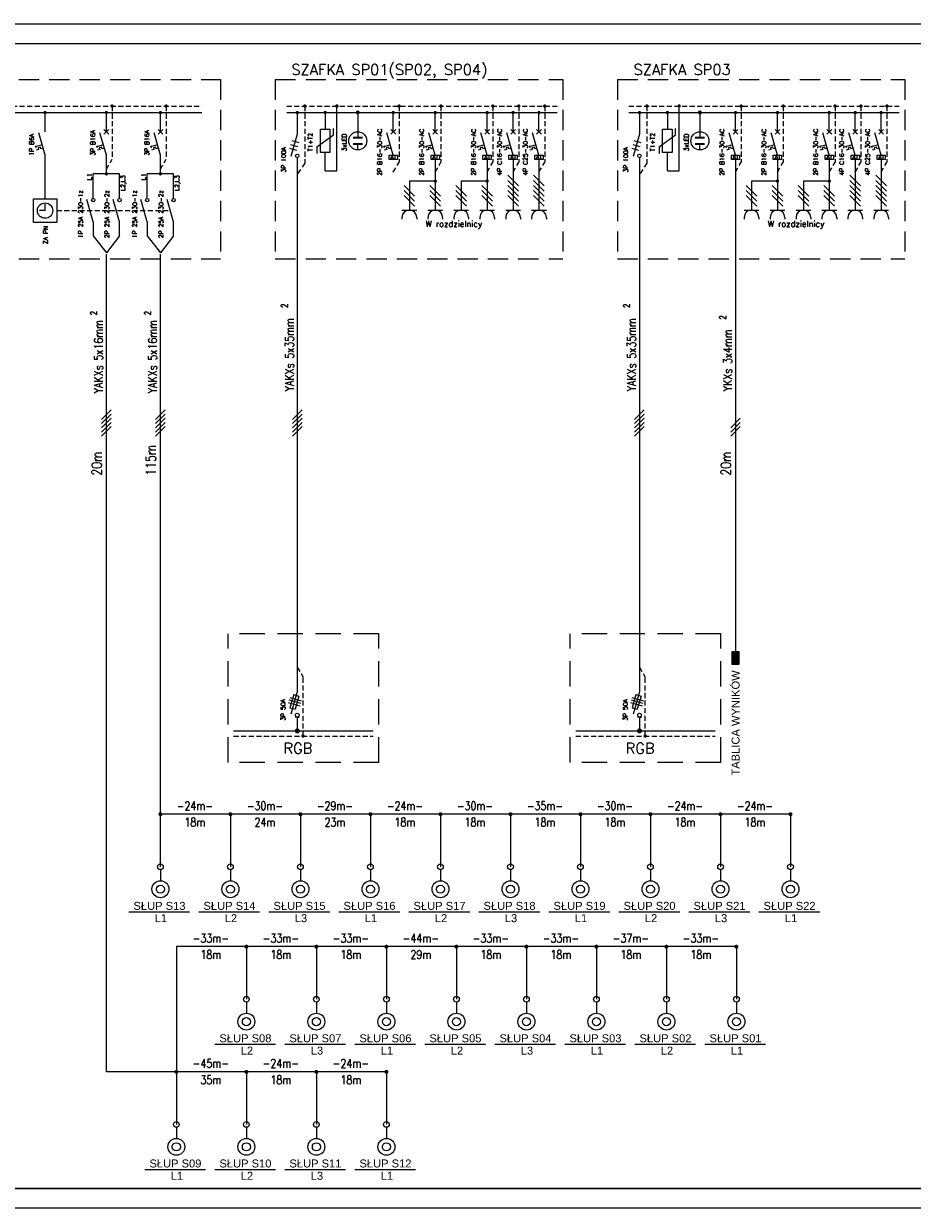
# Model space of a CAD drawing. Extents: x 301 to 2227, y -251 to 46.
# Tile 2 of 10: x 514 to 737, y -251 to 46. Entities that reach past the tile are written whole.
import ezdxf
from ezdxf.enums import TextEntityAlignment as Align

# ---------------------------------------------------------------- set-up
doc = ezdxf.new("R2010")
doc.units = 0
doc.linetypes.add('DASHED', pattern=[19.05, 12.7, -6.35])
doc.layers.get('0').update_dxf_attribs({"linetype": 'CONTINUOUS'})
doc.layers.add('Z_ramka', color=7, linetype='CONTINUOUS')
doc.styles.add('ROMANC', font='arial.ttf', dxfattribs={"height": 0.2})
doc.styles.add('ROMANS', font='romans.shx', dxfattribs={"height": 0.2})
doc.styles.get("Standard").update_dxf_attribs({"font": 'romans.shx'})

msp = doc.modelspace()

# ---------------------------------------------------------------- linework, layer by layer
at = {"color": 5}
for p, q in [((306.28, 41.46), (1104.27, 41.46)), ((306.28, -245.54), (1104.27, -245.54))]:
    msp.add_line(p, q, dxfattribs=at)
at = {"color": 2, "linetype": 'DASHED', "ltscale": 0.4}
for p, q in [((337.39, 32.49), (563.25, 32.49)), ((563.25, 32.49), (563.25, -12.53)), ((576.98, 32.49), (576.98, -12.53)), ((576.98, 32.49), (649.09, 32.49)), ((649.09, 32.49), (649.09, -12.53)), ((662.83, 32.49), (662.83, -12.53)), ((662.83, 32.49), (734.94, 32.49)), ((734.94, 32.49), (734.94, -12.53)), ((337.39, -12.53), (563.25, -12.53)), ((576.98, -12.53), (649.09, -12.53)), ((662.83, -12.53), (734.94, -12.53))]:
    msp.add_line(p, q, dxfattribs=at)
at = {"color": 4, "linetype": 'DASHED', "ltscale": 0.1}
for p, q in [((341.37, 25.81), (558.57, 25.81)), ((536.02, 25.81), (536.02, 12.48)), ((549.59, 25.81), (549.59, 12.48)), ((579.83, 25.81), (647.68, 25.81)), ((584.37, 25.81), (584.37, 11.53)), ((608.02, 25.81), (608.02, 11.77)), ((618.54, 25.81), (618.54, 11.77)), ((631.55, 25.81), (631.55, 11.77)), ((638.06, 25.81), (638.06, 11.77)), ((644.56, 25.81), (644.56, 11.77)), ((665.68, 25.81), (733.53, 25.81)), ((670.22, 25.81), (670.22, 11.53)), ((693.86, 25.81), (693.86, 11.77)), ((704.39, 25.81), (704.39, 11.77)), ((717.4, 25.81), (717.4, 11.77)), ((723.9, 25.81), (723.9, 11.77)), ((730.41, 25.81), (730.41, 11.77)), ((534.59, 9.95), (536.02, 12.48)), ((548.16, 9.95), (549.59, 12.48)), ((584.37, 11.53), (582.49, 8.61)), ((606.58, 9.24), (608.02, 11.77)), ((617.11, 9.24), (618.54, 11.77)), ((630.12, 9.24), (631.55, 11.77)), ((636.62, 9.24), (638.06, 11.77)), ((643.13, 9.24), (644.56, 11.77)), ((670.22, 11.53), (668.33, 8.61)), ((692.43, 9.24), (693.86, 11.77)), ((702.96, 9.24), (704.39, 11.77)), ((715.96, 9.24), (717.4, 11.77)), ((722.47, 9.24), (723.9, 11.77)), ((728.97, 9.24), (730.41, 11.77)), ((522.14, -0.41), (550.67, -0.41)), ((582.49, -114.83), (583.93, -117.36)), ((668.34, -114.83), (669.77, -117.36)), ((583.93, -132.13), (583.93, -117.36)), ((669.77, -132.13), (669.77, -117.36)), ((566.52, -132.16), (601.51, -132.16)), ((652.37, -132.16), (687.36, -132.16))]:
    msp.add_line(p, q, dxfattribs=at)
at = {"color": 3}
for p, q in [((341.37, 24.17), (558.57, 24.17)), ((579.83, 24.17), (647.68, 24.17)), ((665.68, 24.17), (733.53, 24.17))]:
    msp.add_line(p, q, dxfattribs=at)
at = {"linetype": 'Continuous'}
for p, q in [((519.21, 19.34), (519.21, 24.17)), ((534.59, 19.34), (534.59, 24.17)), ((548.16, 19.34), (548.16, 24.17)), ((582.49, 24.17), (582.49, 18.75)), ((597.66, 24.2), (597.66, 19.36)), ((606.58, 19.34), (606.58, 24.17)), ((617.11, 19.34), (617.11, 24.17)), ((630.12, 19.34), (630.12, 24.17)), ((636.62, 19.34), (636.62, 24.17)), ((643.13, 19.34), (643.13, 24.17)), ((668.33, 24.17), (668.33, 18.75)), ((683.51, 24.2), (683.51, 19.36)), ((692.43, 19.34), (692.43, 24.17)), ((702.96, 19.34), (702.96, 24.17)), ((715.96, 19.34), (715.96, 24.17)), ((722.47, 19.34), (722.47, 24.17)), ((728.97, 19.34), (728.97, 24.17)), ((582.49, 12.92), (582.49, -121.04)), ((605.9, 12.58), (606.33, 13.33)), ((606.33, 13.33), (606.56, 12.58)), ((616.43, 12.58), (616.86, 13.33)), ((616.86, 13.33), (617.09, 12.58)), ((617.11, 12.44), (617.11, -0.25)), ((629.44, 12.58), (629.87, 13.33)), ((629.87, 13.33), (630.1, 12.58)), ((630.12, 12.44), (630.12, -0.25)), ((635.95, 12.58), (636.38, 13.33)), ((636.38, 13.33), (636.61, 12.58)), ((636.62, 12.44), (636.62, -0.25)), ((642.45, 12.58), (642.88, 13.33)), ((642.88, 13.33), (643.11, 12.58)), ((643.13, 12.44), (643.13, -0.25)), ((668.33, 12.92), (668.33, -121.04)), ((691.75, 12.58), (692.18, 13.33)), ((692.18, 13.33), (692.41, 12.58)), ((692.43, 12.44), (692.43, -110.98)), ((702.28, 12.58), (702.71, 13.33)), ((702.71, 13.33), (702.94, 12.58)), ((702.96, 12.44), (702.96, -0.25)), ((715.29, 12.58), (715.72, 13.33)), ((715.72, 13.33), (715.95, 12.58)), ((715.96, 12.44), (715.96, -0.25)), ((721.79, 12.58), (722.22, 13.33)), ((722.22, 13.33), (722.45, 12.58)), ((722.47, 12.44), (722.47, -0.25)), ((728.3, 12.58), (728.73, 13.33)), ((728.73, 13.33), (728.96, 12.58)), ((728.97, 12.44), (728.97, -0.25)), ((610.61, 6.99), (610.61, -0.25)), ((623.61, 6.99), (623.61, -0.25)), ((696.45, 6.99), (696.45, -0.25)), ((709.46, 6.99), (709.46, -0.25)), ((582.49, -127.37), (582.49, -130.84)), ((582.49, -127.37), (582.49, -130.84)), ((668.34, -127.37), (668.34, -130.84)), ((668.34, -127.37), (668.34, -130.84)), ((540.22, -176.21), (555.49, -176.21)), ((557.78, -176.21), (573.05, -176.21)), ((575.35, -176.21), (590.62, -176.21)), ((592.91, -176.21), (608.18, -176.21)), ((610.47, -176.21), (625.74, -176.21)), ((628.04, -176.21), (643.31, -176.21)), ((645.6, -176.21), (660.87, -176.21)), ((663.17, -176.21), (678.44, -176.21)), ((680.73, -176.21), (696, -176.21)), ((698.29, -176.21), (713.56, -176.21)), ((561.78, -209.41), (577.05, -209.41)), ((579.34, -209.41), (594.61, -209.41)), ((596.91, -209.41), (612.18, -209.41)), ((614.47, -209.41), (629.74, -209.41)), ((632.03, -209.41), (647.3, -209.41)), ((649.6, -209.41), (664.87, -209.41)), ((667.16, -209.41), (682.43, -209.41)), ((684.72, -209.41), (699.99, -209.41)), ((544.22, -240.8), (559.49, -240.8)), ((561.78, -240.8), (577.05, -240.8)), ((579.34, -240.8), (594.61, -240.8)), ((596.91, -240.8), (612.18, -240.8))]:
    msp.add_line(p, q, dxfattribs=at)
for p, q in [((589.49, 24.2), (589.49, 19.99)), ((592.44, 9.57), (592.44, 25.83)), ((675.34, 24.2), (675.34, 19.99)), ((678.29, 9.57), (678.29, 25.83)), ((519.21, 2.55), (519.21, 13.51)), ((534.59, 8.81), (534.59, 13.51)), ((548.16, 8.81), (548.16, 13.51)), ((589.49, 9.57), (589.49, 14.16)), ((605.9, 12.58), (606.56, 12.58)), ((616.43, 12.58), (617.09, 12.58)), ((629.44, 12.58), (630.1, 12.58)), ((635.95, 12.58), (636.61, 12.58)), ((642.45, 12.58), (643.11, 12.58)), ((675.34, 9.57), (675.34, 14.16)), ((691.75, 12.58), (692.41, 12.58)), ((702.28, 12.58), (702.94, 12.58)), ((715.29, 12.58), (715.95, 12.58)), ((721.79, 12.58), (722.45, 12.58)), ((728.3, 12.58), (728.96, 12.58)), ((589.49, 9.57), (592.44, 9.57)), ((675.34, 9.57), (678.29, 9.57)), ((531.29, 2.63), (531.29, 8.81)), ((537.89, 8.81), (531.29, 8.81)), ((537.89, 2.63), (537.89, 8.81)), ((544.86, 2.63), (544.86, 8.81)), ((551.46, 8.81), (544.86, 8.81)), ((551.46, 2.63), (551.46, 8.81)), ((617.11, 6.99), (610.61, 6.99)), ((630.12, 6.99), (623.61, 6.99)), ((702.96, 6.99), (696.45, 6.99)), ((715.96, 6.99), (709.46, 6.99)), ((531.29, -3.22), (531.29, -6.7)), ((537.89, -6.69), (537.89, -3.2)), ((544.86, -3.22), (544.86, -6.7)), ((551.46, -6.69), (551.46, -3.2)), ((531.29, -6.7), (534.59, -10.97)), ((537.89, -6.69), (534.59, -10.97)), ((544.86, -6.7), (548.16, -10.97)), ((551.46, -6.69), (548.16, -10.97)), ((534.59, -216.33), (534.59, -11.34)), ((548.16, -164.91), (548.16, -11.34)), ((533.39, -52.75), (535.79, -50.35)), ((546.96, -52.75), (549.36, -50.35)), ((581.29, -52.75), (583.69, -50.35)), ((667.13, -52.75), (669.53, -50.35)), ((533.39, -53.8), (535.79, -51.4)), ((533.39, -54.86), (535.79, -52.46)), ((546.96, -53.8), (549.36, -51.4)), ((546.96, -54.86), (549.36, -52.46)), ((581.29, -53.8), (583.69, -51.4)), ((581.29, -54.86), (583.69, -52.46)), ((667.13, -53.8), (669.53, -51.4)), ((667.13, -54.86), (669.53, -52.46)), ((691.23, -54.86), (693.63, -52.46)), ((533.39, -55.91), (535.79, -53.51)), ((533.39, -56.97), (535.79, -54.57)), ((546.96, -55.91), (549.36, -53.51)), ((546.96, -56.97), (549.36, -54.57)), ((581.29, -55.91), (583.69, -53.51)), ((581.29, -56.97), (583.69, -54.57)), ((667.13, -55.91), (669.53, -53.51)), ((667.13, -56.97), (669.53, -54.57)), ((691.23, -55.91), (693.63, -53.51)), ((691.23, -56.97), (693.63, -54.57)), ((706.23, -151.74), (548.16, -151.74)), ((565.72, -151.74), (565.72, -164.91)), ((583.29, -151.74), (583.29, -164.91)), ((600.85, -151.74), (600.85, -164.91)), ((618.41, -151.74), (618.41, -164.91)), ((635.98, -151.74), (635.98, -164.91)), ((653.54, -151.74), (653.54, -164.91)), ((671.1, -151.74), (671.1, -164.91)), ((688.67, -151.74), (688.67, -164.91)), ((706.23, -151.74), (706.23, -164.91)), ((552.15, -184.94), (552.15, -229.5)), ((692.66, -184.94), (552.15, -184.94)), ((569.72, -184.94), (569.72, -198.11)), ((587.28, -184.94), (587.28, -198.11)), ((604.85, -184.94), (604.85, -198.11)), ((622.41, -184.94), (622.41, -198.11)), ((639.97, -184.94), (639.97, -198.11)), ((657.54, -184.94), (657.54, -198.11)), ((675.1, -184.94), (675.1, -198.11)), ((692.66, -184.94), (692.66, -198.11)), ((604.85, -216.33), (534.59, -216.33)), ((569.72, -216.33), (569.72, -229.5)), ((587.28, -216.33), (587.28, -229.5)), ((604.85, -216.33), (604.85, -229.5))]:
    msp.add_line(p, q)
at = {"color": 1, "linetype": 'Continuous'}
for p, q in [((519.21, 13.51), (517.62, 19.11)), ((534.59, 13.51), (532.99, 19.11)), ((534, 18.74), (535.18, 19.93)), ((534, 19.93), (535.18, 18.74)), ((548.16, 13.51), (546.56, 19.11)), ((547.56, 18.74), (548.75, 19.93)), ((547.56, 19.93), (548.75, 18.74)), ((582.49, 18.77), (580.89, 13.14)), ((597.66, 19.36), (597.66, 17.89)), ((606.58, 13.51), (604.98, 19.11)), ((605.99, 18.74), (607.18, 19.93)), ((605.99, 19.93), (607.18, 18.74)), ((617.11, 13.51), (615.51, 19.11)), ((616.52, 18.74), (617.7, 19.93)), ((616.52, 19.93), (617.7, 18.74)), ((630.12, 13.51), (628.52, 19.11)), ((629.53, 18.74), (630.71, 19.93)), ((629.53, 19.93), (630.71, 18.74)), ((636.62, 13.51), (635.03, 19.11)), ((636.03, 18.74), (637.22, 19.93)), ((636.03, 19.93), (637.22, 18.74)), ((643.13, 13.51), (641.53, 19.11)), ((642.54, 18.74), (643.72, 19.93)), ((642.54, 19.93), (643.72, 18.74)), ((668.34, 18.77), (666.74, 13.14)), ((683.51, 19.36), (683.51, 17.89)), ((692.43, 13.51), (690.83, 19.11)), ((691.83, 18.74), (693.02, 19.93)), ((691.83, 19.93), (693.02, 18.74)), ((702.96, 13.51), (701.36, 19.11)), ((702.36, 18.74), (703.55, 19.93)), ((702.36, 19.93), (703.55, 18.74)), ((715.96, 13.51), (714.37, 19.11)), ((715.37, 18.74), (716.56, 19.93)), ((715.37, 19.93), (716.56, 18.74)), ((722.47, 13.51), (720.87, 19.11)), ((721.88, 18.74), (723.06, 19.93)), ((721.88, 19.93), (723.06, 18.74)), ((728.97, 13.51), (727.38, 19.11)), ((728.38, 18.74), (729.57, 19.93)), ((728.38, 19.93), (729.57, 18.74)), ((518.48, 16.08), (516.74, 15.58)), ((516.74, 15.58), (517, 15.81)), ((516.74, 15.58), (517, 15.81)), ((516.74, 15.58), (517, 15.81)), ((516.74, 15.58), (517, 15.81)), ((516.74, 15.58), (517.08, 15.52)), ((516.74, 15.58), (517.08, 15.52)), ((516.74, 15.58), (517.08, 15.52)), ((516.74, 15.58), (517.08, 15.52)), ((517.57, 14.93), (516.96, 14.75)), ((518.07, 15.51), (517.45, 15.33)), ((517.45, 15.33), (517.57, 14.93)), ((518.18, 15.1), (518.07, 15.51)), ((518.72, 15.25), (518.18, 15.1)), ((533.86, 16.08), (532.11, 15.58)), ((532.11, 15.58), (532.38, 15.81)), ((532.11, 15.58), (532.38, 15.81)), ((532.11, 15.58), (532.38, 15.81)), ((532.11, 15.58), (532.38, 15.81)), ((532.11, 15.58), (532.46, 15.52)), ((532.11, 15.58), (532.46, 15.52)), ((532.11, 15.58), (532.46, 15.52)), ((532.11, 15.58), (532.46, 15.52)), ((532.95, 14.93), (532.33, 14.75)), ((533.44, 15.51), (532.83, 15.33)), ((532.83, 15.33), (532.95, 14.93)), ((533.56, 15.1), (533.44, 15.51)), ((534.09, 15.25), (533.56, 15.1)), ((547.43, 16.08), (545.68, 15.58)), ((545.68, 15.58), (545.94, 15.81)), ((545.68, 15.58), (545.94, 15.81)), ((545.68, 15.58), (545.94, 15.81)), ((545.68, 15.58), (545.94, 15.81)), ((545.68, 15.58), (546.03, 15.52)), ((545.68, 15.58), (546.03, 15.52)), ((545.68, 15.58), (546.03, 15.52)), ((545.68, 15.58), (546.03, 15.52)), ((546.51, 14.93), (545.9, 14.75)), ((547.01, 15.51), (546.4, 15.33)), ((546.4, 15.33), (546.51, 14.93)), ((547.13, 15.1), (547.01, 15.51)), ((547.66, 15.25), (547.13, 15.1)), ((580.55, 15.24), (582.29, 14.75)), ((580.82, 16.21), (582.56, 15.71)), ((581.09, 17.17), (582.84, 16.67)), ((597.66, 14.83), (597.66, 16.3)), ((605.85, 16.08), (604.11, 15.58)), ((604.11, 15.58), (604.37, 15.81)), ((604.11, 15.58), (604.37, 15.81)), ((604.11, 15.58), (604.37, 15.81)), ((604.11, 15.58), (604.37, 15.81)), ((604.11, 15.58), (604.45, 15.52)), ((604.11, 15.58), (604.45, 15.52)), ((604.11, 15.58), (604.45, 15.52)), ((604.11, 15.58), (604.45, 15.52)), ((604.94, 14.93), (604.32, 14.75)), ((605.44, 15.51), (604.82, 15.33)), ((604.82, 15.33), (604.94, 14.93)), ((605.55, 15.1), (605.44, 15.51)), ((606.08, 15.25), (605.55, 15.1)), ((616.38, 16.08), (614.63, 15.58)), ((614.63, 15.58), (614.9, 15.81)), ((614.63, 15.58), (614.9, 15.81)), ((614.63, 15.58), (614.9, 15.81)), ((614.63, 15.58), (614.9, 15.81)), ((614.63, 15.58), (614.98, 15.52)), ((614.63, 15.58), (614.98, 15.52)), ((614.63, 15.58), (614.98, 15.52)), ((614.63, 15.58), (614.98, 15.52)), ((615.47, 14.93), (614.85, 14.75)), ((615.96, 15.51), (615.35, 15.33)), ((615.35, 15.33), (615.47, 14.93)), ((616.08, 15.1), (615.96, 15.51)), ((616.61, 15.25), (616.08, 15.1)), ((629.39, 16.08), (627.64, 15.58)), ((627.64, 15.58), (627.91, 15.81)), ((627.64, 15.58), (627.91, 15.81)), ((627.64, 15.58), (627.91, 15.81)), ((627.64, 15.58), (627.91, 15.81)), ((627.64, 15.58), (627.99, 15.52)), ((627.64, 15.58), (627.99, 15.52)), ((627.64, 15.58), (627.99, 15.52)), ((627.64, 15.58), (627.99, 15.52)), ((628.48, 14.93), (627.86, 14.75)), ((628.97, 15.51), (628.36, 15.33)), ((628.36, 15.33), (628.48, 14.93)), ((629.09, 15.1), (628.97, 15.51)), ((629.62, 15.25), (629.09, 15.1)), ((635.89, 16.08), (634.15, 15.58)), ((634.15, 15.58), (634.41, 15.81)), ((634.15, 15.58), (634.41, 15.81)), ((634.15, 15.58), (634.41, 15.81)), ((634.15, 15.58), (634.41, 15.81)), ((634.15, 15.58), (634.49, 15.52)), ((634.15, 15.58), (634.49, 15.52)), ((634.15, 15.58), (634.49, 15.52)), ((634.15, 15.58), (634.49, 15.52)), ((634.98, 14.93), (634.37, 14.75)), ((635.48, 15.51), (634.87, 15.33)), ((634.87, 15.33), (634.98, 14.93)), ((635.59, 15.1), (635.48, 15.51)), ((636.13, 15.25), (635.59, 15.1)), ((642.4, 16.08), (640.65, 15.58)), ((640.65, 15.58), (640.91, 15.81)), ((640.65, 15.58), (640.91, 15.81)), ((640.65, 15.58), (640.91, 15.81)), ((640.65, 15.58), (640.91, 15.81)), ((640.65, 15.58), (641, 15.52)), ((640.65, 15.58), (641, 15.52)), ((640.65, 15.58), (641, 15.52)), ((640.65, 15.58), (641, 15.52)), ((641.49, 14.93), (640.87, 14.75)), ((641.98, 15.51), (641.37, 15.33)), ((641.37, 15.33), (641.49, 14.93)), ((642.1, 15.1), (641.98, 15.51)), ((642.63, 15.25), (642.1, 15.1)), ((666.39, 15.24), (668.13, 14.75)), ((666.67, 16.21), (668.41, 15.71)), ((666.94, 17.17), (668.68, 16.67)), ((683.51, 14.83), (683.51, 16.3)), ((691.69, 16.08), (689.95, 15.58)), ((689.95, 15.58), (690.21, 15.81)), ((689.95, 15.58), (690.21, 15.81)), ((689.95, 15.58), (690.21, 15.81)), ((689.95, 15.58), (690.21, 15.81)), ((689.95, 15.58), (690.29, 15.52)), ((689.95, 15.58), (690.29, 15.52)), ((689.95, 15.58), (690.29, 15.52)), ((689.95, 15.58), (690.29, 15.52)), ((690.78, 14.93), (690.17, 14.75)), ((691.28, 15.51), (690.67, 15.33)), ((690.67, 15.33), (690.78, 14.93)), ((691.4, 15.1), (691.28, 15.51)), ((691.93, 15.25), (691.4, 15.1)), ((702.22, 16.08), (700.48, 15.58)), ((700.48, 15.58), (700.74, 15.81)), ((700.48, 15.58), (700.74, 15.81)), ((700.48, 15.58), (700.74, 15.81)), ((700.48, 15.58), (700.74, 15.81)), ((700.48, 15.58), (700.82, 15.52)), ((700.48, 15.58), (700.82, 15.52)), ((700.48, 15.58), (700.82, 15.52)), ((700.48, 15.58), (700.82, 15.52)), ((701.31, 14.93), (700.7, 14.75)), ((701.81, 15.51), (701.2, 15.33)), ((701.2, 15.33), (701.31, 14.93)), ((701.93, 15.1), (701.81, 15.51)), ((702.46, 15.25), (701.93, 15.1)), ((715.23, 16.08), (713.49, 15.58)), ((713.49, 15.58), (713.75, 15.81)), ((713.49, 15.58), (713.75, 15.81)), ((713.49, 15.58), (713.75, 15.81)), ((713.49, 15.58), (713.75, 15.81)), ((713.49, 15.58), (713.83, 15.52)), ((713.49, 15.58), (713.83, 15.52)), ((713.49, 15.58), (713.83, 15.52)), ((713.49, 15.58), (713.83, 15.52)), ((714.32, 14.93), (713.71, 14.75)), ((714.82, 15.51), (714.21, 15.33)), ((714.21, 15.33), (714.32, 14.93)), ((714.93, 15.1), (714.82, 15.51)), ((715.47, 15.25), (714.93, 15.1)), ((721.74, 16.08), (719.99, 15.58)), ((719.99, 15.58), (720.26, 15.81)), ((719.99, 15.58), (720.26, 15.81)), ((719.99, 15.58), (720.26, 15.81)), ((719.99, 15.58), (720.26, 15.81)), ((719.99, 15.58), (720.34, 15.52)), ((719.99, 15.58), (720.34, 15.52)), ((719.99, 15.58), (720.34, 15.52)), ((719.99, 15.58), (720.34, 15.52)), ((720.83, 14.93), (720.21, 14.75)), ((721.32, 15.51), (720.71, 15.33)), ((720.71, 15.33), (720.83, 14.93)), ((721.44, 15.1), (721.32, 15.51)), ((721.97, 15.25), (721.44, 15.1)), ((728.24, 16.08), (726.5, 15.58)), ((726.5, 15.58), (726.76, 15.81)), ((726.5, 15.58), (726.76, 15.81)), ((726.5, 15.58), (726.76, 15.81)), ((726.5, 15.58), (726.76, 15.81)), ((726.5, 15.58), (726.84, 15.52)), ((726.5, 15.58), (726.84, 15.52)), ((726.5, 15.58), (726.84, 15.52)), ((726.5, 15.58), (726.84, 15.52)), ((727.33, 14.93), (726.72, 14.75)), ((727.83, 15.51), (727.22, 15.33)), ((727.22, 15.33), (727.33, 14.93)), ((727.94, 15.1), (727.83, 15.51)), ((728.48, 15.25), (727.94, 15.1)), ((519.21, -0.41), (519.21, 1.18)), ((531.29, -3.22), (529.69, 2.41)), ((537.9, -3.22), (536.3, 2.41)), ((544.86, -3.22), (543.26, 2.41)), ((551.47, -3.22), (549.86, 2.41)), ((519.21, -0.41), (517.78, -0.41)), ((581.59, -121.74), (580.64, -125.06)), ((582.49, -121.04), (580.88, -126.67)), ((581.59, -121.74), (582.88, -122.11)), ((667.43, -121.74), (666.49, -125.06)), ((668.33, -121.04), (666.73, -126.67)), ((667.43, -121.74), (668.73, -122.11)), ((580.23, -123.73), (583.13, -124.56)), ((580.41, -123.09), (583.32, -123.92)), ((580.59, -122.44), (583.5, -123.27)), ((582.88, -122.11), (581.93, -125.43)), ((666.07, -123.73), (668.98, -124.56)), ((666.25, -123.09), (669.16, -123.92)), ((666.44, -122.44), (669.35, -123.27)), ((668.73, -122.11), (667.78, -125.43)), ((580.64, -125.06), (581.93, -125.43)), ((582.49, -127.37), (581.99, -127.37)), ((582.49, -127.37), (583, -127.37)), ((666.49, -125.06), (667.78, -125.43)), ((668.34, -127.37), (667.83, -127.37)), ((668.34, -127.37), (668.84, -127.37))]:
    msp.add_line(p, q, dxfattribs=at)
at = {"color": 1}
for p, q in [((587.42, 15.57), (591.56, 18.58)), ((588.31, 14.16), (588.31, 19.99)), ((588.31, 19.99), (590.68, 19.99)), ((590.68, 19.99), (590.68, 14.16)), ((591.56, 18.58), (591.56, 20.2)), ((673.26, 15.57), (677.41, 18.58)), ((674.15, 14.16), (674.15, 19.99)), ((674.15, 19.99), (676.52, 19.99)), ((676.52, 19.99), (676.52, 14.16)), ((677.41, 18.58), (677.41, 20.2)), ((587.42, 15.57), (587.42, 13.95)), ((673.26, 15.57), (673.26, 13.95)), ((590.68, 14.16), (588.31, 14.16)), ((676.52, 14.16), (674.15, 14.16)), ((608.76, -0.25), (612.45, -0.25)), ((608.76, -2.1), (608.76, -2.58)), ((612.45, -2.1), (612.45, -2.58)), ((615.26, -0.25), (618.96, -0.25)), ((615.26, -2.1), (615.26, -2.58)), ((618.96, -2.1), (618.96, -2.58)), ((621.77, -0.25), (625.46, -0.25)), ((621.77, -2.1), (621.77, -2.58)), ((625.46, -2.1), (625.46, -2.58)), ((628.27, -0.25), (631.97, -0.25)), ((628.27, -2.1), (628.27, -2.58)), ((631.97, -2.1), (631.97, -2.58)), ((634.78, -0.25), (638.47, -0.25)), ((634.78, -2.1), (634.78, -2.58)), ((638.47, -2.1), (638.47, -2.58)), ((641.28, -0.25), (644.98, -0.25)), ((641.28, -2.1), (641.28, -2.58)), ((644.98, -2.1), (644.98, -2.58)), ((694.6, -0.25), (698.3, -0.25)), ((694.6, -2.1), (694.6, -2.58)), ((698.3, -2.1), (698.3, -2.58)), ((701.11, -0.25), (704.8, -0.25)), ((701.11, -2.1), (701.11, -2.58)), ((704.8, -2.1), (704.8, -2.58)), ((707.61, -0.25), (711.31, -0.25)), ((707.61, -2.1), (707.61, -2.58)), ((711.31, -2.1), (711.31, -2.58)), ((714.12, -0.25), (717.81, -0.25)), ((714.12, -2.1), (714.12, -2.58)), ((717.81, -2.1), (717.81, -2.58)), ((720.62, -0.25), (724.32, -0.25)), ((720.62, -2.1), (720.62, -2.58)), ((724.32, -2.1), (724.32, -2.58)), ((727.13, -0.25), (730.82, -0.25)), ((727.13, -2.1), (727.13, -2.58)), ((730.82, -2.1), (730.82, -2.58)), ((548.16, -165.62), (548.16, -168.43)), ((565.72, -165.62), (565.72, -168.43)), ((583.29, -165.62), (583.29, -168.43)), ((600.85, -165.62), (600.85, -168.43)), ((618.41, -165.62), (618.41, -168.43)), ((635.98, -165.62), (635.98, -168.43)), ((653.54, -165.62), (653.54, -168.43)), ((671.1, -165.62), (671.1, -168.43)), ((688.67, -165.62), (688.67, -168.43)), ((706.23, -165.62), (706.23, -168.43)), ((569.72, -198.82), (569.72, -201.62)), ((587.28, -198.82), (587.28, -201.62)), ((604.85, -198.82), (604.85, -201.62)), ((622.41, -198.82), (622.41, -201.62)), ((639.97, -198.82), (639.97, -201.62)), ((657.54, -198.82), (657.54, -201.62)), ((675.1, -198.82), (675.1, -201.62)), ((692.66, -198.82), (692.66, -201.62)), ((552.15, -230.21), (552.15, -233.02)), ((569.72, -230.21), (569.72, -233.02)), ((587.28, -230.21), (587.28, -233.02)), ((604.85, -230.21), (604.85, -233.02))]:
    msp.add_line(p, q, dxfattribs=at)
at = {"color": 7, "linetype": 'Continuous'}
for p, q in [((635.29, 8.45), (637.96, 5.77)), ((635.29, 7.17), (637.96, 4.5)), ((641.79, 8.45), (644.47, 5.77)), ((641.79, 7.17), (644.47, 4.5)), ((721.13, 8.45), (723.81, 5.77)), ((721.13, 7.17), (723.81, 4.5)), ((727.64, 8.45), (730.31, 5.77)), ((727.64, 7.17), (730.31, 4.5)), ((609.27, 5.91), (611.94, 3.24)), ((609.27, 4.64), (611.94, 1.96)), ((609.27, 3.38), (611.94, 0.7)), ((615.77, 5.91), (618.45, 3.24)), ((615.77, 4.64), (618.45, 1.96)), ((615.77, 3.38), (618.45, 0.7)), ((622.28, 5.91), (624.95, 3.24)), ((622.28, 4.64), (624.95, 1.96)), ((622.28, 3.38), (624.95, 0.7)), ((628.78, 5.91), (631.46, 3.24)), ((628.78, 4.64), (631.46, 1.96)), ((628.78, 3.38), (631.46, 0.7)), ((635.29, 5.91), (637.96, 3.24)), ((635.29, 4.64), (637.96, 1.96)), ((635.29, 3.38), (637.96, 0.7)), ((641.79, 5.91), (644.47, 3.24)), ((641.79, 4.64), (644.47, 1.96)), ((641.79, 3.38), (644.47, 0.7)), ((695.11, 5.91), (697.79, 3.24)), ((695.11, 4.64), (697.79, 1.96)), ((695.11, 3.38), (697.79, 0.7)), ((701.62, 5.91), (704.29, 3.24)), ((701.62, 4.64), (704.29, 1.96)), ((701.62, 3.38), (704.29, 0.7)), ((708.12, 5.91), (710.8, 3.24)), ((708.12, 4.64), (710.8, 1.96)), ((708.12, 3.38), (710.8, 0.7)), ((714.63, 5.91), (717.3, 3.24)), ((714.63, 4.64), (717.3, 1.96)), ((714.63, 3.38), (717.3, 0.7)), ((721.13, 5.91), (723.81, 3.24)), ((721.13, 4.64), (723.81, 1.96)), ((721.13, 3.38), (723.81, 0.7)), ((727.64, 5.91), (730.31, 3.24)), ((727.64, 4.64), (730.31, 1.96)), ((727.64, 3.38), (730.31, 0.7))]:
    msp.add_line(p, q, dxfattribs=at)
at = {"color": 2, "linetype": 'DASHED', "ltscale": 0.5}
for p, q in [((565.15, -138.75), (565.15, -106.53)), ((602.92, -106.53), (565.15, -106.53)), ((602.92, -138.75), (602.92, -106.53)), ((650.99, -138.75), (650.99, -106.53)), ((688.77, -106.53), (650.99, -106.53)), ((688.77, -138.75), (688.77, -106.53)), ((602.92, -138.75), (565.15, -138.75)), ((688.77, -138.75), (650.99, -138.75))]:
    msp.add_line(p, q, dxfattribs=at)
at = {"color": 3, "linetype": 'Continuous'}
for p, q in [((566.52, -130.84), (601.51, -130.84)), ((652.37, -130.84), (687.36, -130.84))]:
    msp.add_line(p, q, dxfattribs=at)
at = {"linetype": 'Continuous'}
for points, const_width in [([(519, 24.17, 1), (519.42, 24.17, 1)], 0.42), ([(534.38, 24.17, 1), (534.8, 24.17, 1)], 0.42), ([(547.95, 24.17, 1), (548.37, 24.17, 1)], 0.42), ([(582.28, 24.17, 1), (582.7, 24.17, 1)], 0.42), ([(589.28, 24.2, 1), (589.7, 24.2, 1)], 0.42), ([(606.37, 24.17, 1), (606.79, 24.17, 1)], 0.42), ([(616.9, 24.17, 1), (617.32, 24.17, 1)], 0.42), ([(629.91, 24.17, 1), (630.33, 24.17, 1)], 0.42), ([(636.41, 24.17, 1), (636.83, 24.17, 1)], 0.42), ([(642.92, 24.17, 1), (643.34, 24.17, 1)], 0.42), ([(668.12, 24.17, 1), (668.54, 24.17, 1)], 0.42), ([(675.13, 24.2, 1), (675.55, 24.2, 1)], 0.42), ([(692.22, 24.17, 1), (692.64, 24.17, 1)], 0.42), ([(702.75, 24.17, 1), (703.17, 24.17, 1)], 0.42), ([(715.75, 24.17, 1), (716.17, 24.17, 1)], 0.42), ([(722.26, 24.17, 1), (722.68, 24.17, 1)], 0.42), ([(728.76, 24.17, 1), (729.18, 24.17, 1)], 0.42), ([(534.38, 8.81, 1), (534.8, 8.81, 1)], 0.42), ([(547.95, 8.81, 1), (548.37, 8.81, 1)], 0.42), ([(616.9, 6.99, 1), (617.32, 6.99, 1)], 0.42), ([(629.91, 6.99, 1), (630.33, 6.99, 1)], 0.42), ([(702.75, 6.99, 1), (703.17, 6.99, 1)], 0.42), ([(715.75, 6.99, 1), (716.17, 6.99, 1)], 0.42), ([(582.18, -130.84, 1), (582.81, -130.84, 1)], 0.63), ([(668.02, -130.84, 1), (668.65, -130.84, 1)], 0.63)]:
    msp.add_lwpolyline(points, format="xyb", close=True, dxfattribs=dict(at, const_width=const_width))
at = {"linetype": 'DASHED', "const_width": 0.42}
for points in [[(535.81, 25.81, 1), (536.23, 25.81, 1)], [(549.38, 25.81, 1), (549.8, 25.81, 1)], [(584.16, 25.81, 1), (584.58, 25.81, 1)], [(592.23, 25.83, 1), (592.65, 25.83, 1)], [(607.81, 25.81, 1), (608.23, 25.81, 1)], [(618.33, 25.81, 1), (618.75, 25.81, 1)], [(631.34, 25.81, 1), (631.76, 25.81, 1)], [(637.85, 25.81, 1), (638.27, 25.81, 1)], [(644.35, 25.81, 1), (644.77, 25.81, 1)], [(670.01, 25.81, 1), (670.43, 25.81, 1)], [(678.08, 25.83, 1), (678.5, 25.83, 1)], [(693.65, 25.81, 1), (694.07, 25.81, 1)], [(704.18, 25.81, 1), (704.6, 25.81, 1)], [(717.19, 25.81, 1), (717.61, 25.81, 1)], [(723.69, 25.81, 1), (724.11, 25.81, 1)], [(730.2, 25.81, 1), (730.62, 25.81, 1)], [(583.72, -132.13, -1), (584.14, -132.13, -1)], [(669.56, -132.13, -1), (669.98, -132.13, -1)]]:
    msp.add_lwpolyline(points, format="xyb", close=True, dxfattribs=at)
at = {"const_width": 0.5}
for points in [[(597.41, 24.2, 1), (597.91, 24.2, 1)], [(683.26, 24.2, 1), (683.76, 24.2, 1)], [(547.91, -151.74, 1), (548.41, -151.74, 1)], [(565.47, -151.74, 1), (565.97, -151.74, 1)], [(583.04, -151.74, 1), (583.54, -151.74, 1)], [(600.6, -151.74, 1), (601.1, -151.74, 1)], [(618.16, -151.74, 1), (618.66, -151.74, 1)], [(635.73, -151.74, 1), (636.23, -151.74, 1)], [(653.29, -151.74, 1), (653.79, -151.74, 1)], [(670.85, -151.74, 1), (671.35, -151.74, 1)], [(688.42, -151.74, 1), (688.92, -151.74, 1)], [(705.98, -151.74, 1), (706.48, -151.74, 1)], [(569.47, -184.94, 1), (569.97, -184.94, 1)], [(587.03, -184.94, 1), (587.53, -184.94, 1)], [(604.6, -184.94, 1), (605.1, -184.94, 1)], [(622.16, -184.94, 1), (622.66, -184.94, 1)], [(639.72, -184.94, 1), (640.22, -184.94, 1)], [(657.29, -184.94, 1), (657.79, -184.94, 1)], [(674.85, -184.94, 1), (675.35, -184.94, 1)], [(692.41, -184.94, 1), (692.91, -184.94, 1)], [(551.9, -216.33, 1), (552.4, -216.33, 1)], [(569.47, -216.33, 1), (569.97, -216.33, 1)], [(587.03, -216.33, 1), (587.53, -216.33, 1)], [(604.6, -216.33, 1), (605.1, -216.33, 1)]]:
    msp.add_lwpolyline(points, format="xyb", close=True, dxfattribs=at)
at = {"color": 1, "const_width": 0.5}
for points in [[(596.46, 17.89), (598.86, 17.89)], [(682.3, 17.89), (684.71, 17.89)], [(596.46, 16.3), (598.86, 16.3)], [(682.3, 16.3), (684.71, 16.3)]]:
    msp.add_lwpolyline(points, dxfattribs=at)
at = {"color": 1, "linetype": 'Continuous'}
for points in [[(607.62, 13.51), (607.62, 12.44), (605.54, 12.44), (605.54, 13.51)], [(618.15, 13.51), (618.15, 12.44), (616.07, 12.44), (616.07, 13.51)], [(631.16, 13.51), (631.16, 12.44), (629.08, 12.44), (629.08, 13.51)], [(637.66, 13.51), (637.66, 12.44), (635.58, 12.44), (635.58, 13.51)], [(644.17, 13.51), (644.17, 12.44), (642.09, 12.44), (642.09, 13.51)], [(693.47, 13.51), (693.47, 12.44), (691.39, 12.44), (691.39, 13.51)], [(704, 13.51), (704, 12.44), (701.92, 12.44), (701.92, 13.51)], [(717.01, 13.51), (717.01, 12.44), (714.92, 12.44), (714.92, 13.51)], [(723.51, 13.51), (723.51, 12.44), (721.43, 12.44), (721.43, 13.51)], [(730.01, 13.51), (730.01, 12.44), (727.93, 12.44), (727.93, 13.51)], [(516.29, 2.55), (522.14, 2.55), (522.14, -3.37), (516.29, -3.37)]]:
    msp.add_lwpolyline(points, close=True, dxfattribs=at)
at = {"color": 1}
msp.add_lwpolyline([(691.57, -110.98), (693.28, -110.98), (693.28, -114.23), (691.57, -114.23)], close=True, dxfattribs=at)
at = {"color": 1, "linetype": 'Continuous'}
for centre, radius in [((597.66, 17.09), 2.27), ((683.51, 17.09), 2.27), ((519.21, -0.41), 1.92), ((582.49, -126.89), 0.476), ((668.34, -126.89), 0.476)]:
    msp.add_circle(centre, radius, dxfattribs=at)
at = {"color": 1}
for centre, radius in [((582.49, 13.33), 0.417), ((668.33, 13.33), 0.417), ((531.29, 2.22), 0.417), ((537.89, 2.22), 0.417), ((544.86, 2.22), 0.417), ((551.46, 2.22), 0.417), ((548.16, -164.91), 0.714), ((565.72, -164.91), 0.714), ((583.29, -164.91), 0.714), ((600.85, -164.91), 0.714), ((618.41, -164.91), 0.714), ((635.98, -164.91), 0.714), ((653.54, -164.91), 0.714), ((671.1, -164.91), 0.714), ((688.67, -164.91), 0.714), ((706.23, -164.91), 0.714), ((548.16, -170.54), 2.12), ((565.72, -170.54), 2.12), ((583.29, -170.54), 2.12), ((600.85, -170.54), 2.12), ((618.41, -170.54), 2.12), ((635.98, -170.54), 2.12), ((653.54, -170.54), 2.12), ((671.1, -170.54), 2.12), ((688.67, -170.54), 2.12), ((706.23, -170.54), 2.12), ((548.16, -170.54), 1.01), ((565.72, -170.54), 1.01), ((583.29, -170.54), 1.01), ((600.85, -170.54), 1.01), ((618.41, -170.54), 1.01), ((635.98, -170.54), 1.01), ((653.54, -170.54), 1.01), ((671.1, -170.54), 1.01), ((688.67, -170.54), 1.01), ((706.23, -170.54), 1.01), ((569.72, -198.11), 0.714), ((587.28, -198.11), 0.714), ((604.85, -198.11), 0.714), ((622.41, -198.11), 0.714), ((639.97, -198.11), 0.714), ((657.54, -198.11), 0.714), ((675.1, -198.11), 0.714), ((692.66, -198.11), 0.714), ((569.72, -203.74), 2.12), ((587.28, -203.74), 2.12), ((604.85, -203.74), 2.12), ((622.41, -203.74), 2.12), ((639.97, -203.74), 2.12), ((657.54, -203.74), 2.12), ((675.1, -203.74), 2.12), ((692.66, -203.74), 2.12), ((569.72, -203.74), 1.01), ((587.28, -203.74), 1.01), ((604.85, -203.74), 1.01), ((622.41, -203.74), 1.01), ((639.97, -203.74), 1.01), ((657.54, -203.74), 1.01), ((675.1, -203.74), 1.01), ((692.66, -203.74), 1.01), ((552.15, -229.5), 0.714), ((569.72, -229.5), 0.714), ((587.28, -229.5), 0.714), ((604.85, -229.5), 0.714), ((552.15, -235.13), 2.12), ((552.15, -235.13), 1.01), ((569.72, -235.13), 2.12), ((569.72, -235.13), 1.01), ((587.28, -235.13), 2.12), ((587.28, -235.13), 1.01), ((604.85, -235.13), 2.12), ((604.85, -235.13), 1.01)]:
    msp.add_circle(centre, radius, dxfattribs=at)
for centre in [(610.61, -2.1), (617.11, -2.1), (623.61, -2.1), (630.12, -2.1), (636.62, -2.1), (643.13, -2.1), (696.45, -2.1), (702.96, -2.1), (709.46, -2.1), (715.96, -2.1), (722.47, -2.1), (728.97, -2.1)]:
    msp.add_arc(centre, 1.85, 0, 180, dxfattribs=at)
msp.add_solid([(691.57, -114.23), (691.57, -110.98), (693.28, -114.23), (693.28, -110.98)], dxfattribs=at)
at = {"layer": 'Z_ramka'}
for points in [[(301.28, 46.46), (1109.27, 46.46), (1109.27, -250.54), (301.28, -250.54)], [(306.28, 41.46), (1104.27, 41.46), (1104.27, -245.54), (306.28, -245.54)]]:
    msp.add_lwpolyline(points, close=True, dxfattribs=at)

# ---------------------------------------------------------------- texts
at = {"color": 7}
for s, height, p in [('SZAFKA SP01(SP02, SP04)', 2.6815, (581.01, 33.62)), ('SZAFKA SP03', 2.6815, (666.86, 33.62)), ('RGB', 2.681, (579.03, -136.54)), ('RGB', 2.681, (664.88, -136.54))]:
    msp.add_text(s, height=height, dxfattribs=at).set_placement(p)
at = {"linetype": 'Continuous'}
for s, height, style, p in [('1P B6A', 1.1, 'ROMANS', (516.37, 13.4)), ('3P B16A', 1.1, 'ROMANS', (531.75, 13.4)), ('3P B16A', 1.1, 'ROMANS', (545.31, 13.4)), ('T1+T2', 1.1, 'ROMANS', (586.33, 14.45)), ('3xLED', 1.1, 'ROMANS', (594.82, 14.48)), ('T1+T2', 1.1, 'ROMANS', (672.18, 14.45)), ('3xLED', 1.1, 'ROMANS', (680.66, 14.48)), ('2P B16-30-AC', 1.1, 'ROMANS', (603.74, 8.39)), ('2P B16-30-AC', 1.1, 'ROMANS', (614.26, 8.39)), ('2P B16-30-AC', 1.1, 'ROMANS', (627.27, 8.39)), ('4P C16-30-AC', 1.1, 'ROMANS', (633.78, 8.39)), ('4P C25-30-AC', 1.1, 'ROMANS', (640.28, 8.39)), ('2P B16-30-AC', 1.1, 'ROMANS', (689.58, 8.39)), ('2P B16-30-AC', 1.1, 'ROMANS', (700.11, 8.39)), ('2P B16-30-AC', 1.1, 'ROMANS', (713.12, 8.39)), ('4P C16-30-AC', 1.1, 'ROMANS', (719.62, 8.39)), ('4P C25-30-AC', 1.1, 'ROMANS', (726.13, 8.39)), ('3P 100A', 1.1, 'ROMANS', (579.61, 9.16)), ('3P 100A', 1.1, 'ROMANS', (665.45, 9.16)), ('L1', 1.1, 'ROMANS', (530.92, 7.25)), ('L2,L3', 1.1, 'ROMANS', (539.31, 4.52)), ('L1', 1.1, 'ROMANS', (544.49, 7.25)), ('L2,L3', 1.1, 'ROMANS', (552.88, 4.52)), ('1P 25A 230-1z', 1.1, 'ROMANS', (528.69, -7.3)), ('2P 25A 230-2z', 1.1, 'ROMANS', (535.29, -7.3)), ('1P 25A 230-1z', 1.1, 'ROMANS', (542.26, -7.3)), ('2P 25A 230-2z', 1.1, 'ROMANS', (548.86, -7.3)), ('ZA PN', 1.1, 'ROMANS', (519.89, -8.8)), ('TABLICA WYNIKÓW', 2, 'ROMANC', (693.45, -142.05)), ('3P 50A', 1.1, 'ROMANS', (579.49, -128.28)), ('3P 50A', 1.1, 'ROMANS', (665.34, -128.28))]:
    msp.add_text(s, height=height, rotation=90, dxfattribs=dict(at, style=style)).set_placement(p)
for s, height, p in [('I', 0.756, (606.86, 12.58)), ('I', 0.756, (617.39, 12.58)), ('I', 0.756, (630.4, 12.58)), ('I', 0.756, (636.9, 12.58)), ('I', 0.756, (643.41, 12.58)), ('I', 0.756, (692.7, 12.58)), ('I', 0.756, (703.23, 12.58)), ('I', 0.756, (716.24, 12.58)), ('I', 0.756, (722.75, 12.58)), ('I', 0.756, (729.25, 12.58)), ('W rozdzielnicy', 1.5053, (614.66, -4.5)), ('W rozdzielnicy', 1.5053, (700.51, -4.5))]:
    msp.add_text(s, height=height, dxfattribs=at).set_placement(p)
at = {"width": 0.8}
for s, height, p in [('2', 1.63, (532.21, -26.1)), ('2', 1.63, (545.78, -26.1)), ('YAKXs 5x16mm', 2.1659, (533.71, -36.98)), ('YAKXs 5x16mm', 2.1659, (547.28, -36.98))]:
    msp.add_text(s, height=height, rotation=90, dxfattribs=at).set_placement(p, align=Align.CENTER)
for s, height, p in [('2', 1.63, (580.11, -24.81)), ('2', 1.63, (665.95, -24.81)), ('YAKXs 5x35mm', 2.1659, (581.61, -45.67)), ('YAKXs 5x35mm', 2.1659, (667.45, -45.67)), ('2', 1.63, (690.05, -27.72)), ('YKXs 3x4mm', 2.166, (691.55, -45.67)), ('20m', 2.5, (533.42, -66.83)), ('115m', 2.5, (546.99, -66.83)), ('20m', 2.5, (691.26, -66.83))]:
    msp.add_text(s, height=height, rotation=90, dxfattribs=at).set_placement(p)
for s, p in [('-24m-', (556.8, -150.69)), ('-30m-', (574.37, -150.69)), ('-29m-', (591.93, -150.69)), ('-24m-', (609.49, -150.69)), ('-30m-', (627.06, -150.69)), ('-35m-', (644.62, -150.69)), ('-30m-', (662.18, -150.69)), ('-24m-', (679.75, -150.69)), ('-24m-', (697.31, -150.69)), ('18m', (556.8, -154.81)), ('24m', (574.37, -154.81)), ('23m', (591.93, -154.81)), ('18m', (609.49, -154.81)), ('18m', (627.06, -154.81)), ('18m', (644.62, -154.81)), ('18m', (662.18, -154.81)), ('18m', (679.75, -154.81)), ('18m', (697.31, -154.81)), ('-33m-', (560.8, -183.89)), ('-33m-', (578.36, -183.89)), ('-33m-', (595.93, -183.89)), ('-44m-', (613.49, -183.89)), ('-33m-', (631.05, -183.89)), ('-33m-', (648.62, -183.89)), ('-37m-', (666.18, -183.89)), ('-33m-', (683.74, -183.89)), ('18m', (560.8, -188.01)), ('18m', (578.36, -188.01)), ('18m', (595.93, -188.01)), ('29m', (613.49, -188.01)), ('18m', (631.05, -188.01)), ('18m', (648.62, -188.01)), ('18m', (666.18, -188.01)), ('18m', (683.74, -188.01)), ('-45m-', (560.8, -215.28)), ('-24m-', (578.36, -215.28)), ('-24m-', (595.93, -215.28)), ('35m', (560.8, -219.4)), ('18m', (578.36, -219.4)), ('18m', (595.93, -219.4))]:
    msp.add_text(s, height=2.166, dxfattribs=at).set_placement(p, align=Align.CENTER)
at = {"linetype": 'Continuous', "style": 'ROMANC'}
for s, p in [('SŁUP S13', (547.92, -175.71)), ('SŁUP S14', (565.48, -175.71)), ('SŁUP S15', (583.05, -175.71)), ('SŁUP S16', (600.61, -175.71)), ('SŁUP S17', (618.18, -175.71)), ('SŁUP S18', (635.74, -175.71)), ('SŁUP S19', (653.3, -175.71)), ('SŁUP S20', (670.87, -175.71)), ('SŁUP S21', (688.43, -175.71)), ('SŁUP S22', (705.99, -175.71)), ('L1', (548.3, -178.8)), ('L2', (565.86, -178.8)), ('L3', (583.42, -178.8)), ('L1', (600.99, -178.8)), ('L2', (618.55, -178.8)), ('L3', (636.11, -178.8)), ('L1', (653.68, -178.8)), ('L2', (671.24, -178.8)), ('L3', (688.81, -178.8)), ('L1', (706.37, -178.8)), ('SŁUP S08', (569.48, -208.91)), ('SŁUP S07', (587.04, -208.91)), ('SŁUP S06', (604.61, -208.91)), ('SŁUP S05', (622.17, -208.91)), ('SŁUP S04', (639.74, -208.91)), ('SŁUP S03', (657.3, -208.91)), ('SŁUP S02', (674.86, -208.91)), ('SŁUP S01', (692.43, -208.91)), ('L2', (569.86, -212)), ('L3', (587.42, -212)), ('L1', (604.98, -212)), ('L2', (622.55, -212)), ('L3', (640.11, -212)), ('L1', (657.67, -212)), ('L2', (675.24, -212)), ('L1', (692.8, -212)), ('SŁUP S09', (551.92, -240.3)), ('SŁUP S10', (569.48, -240.3)), ('SŁUP S11', (587.04, -240.3)), ('SŁUP S12', (604.61, -240.3)), ('L1', (552.29, -243.39)), ('L2', (569.86, -243.39)), ('L3', (587.42, -243.39)), ('L1', (604.98, -243.39))]:
    msp.add_text(s, height=2, dxfattribs=at).set_placement(p, align=Align.CENTER)

doc.saveas('drawing.dxf')
